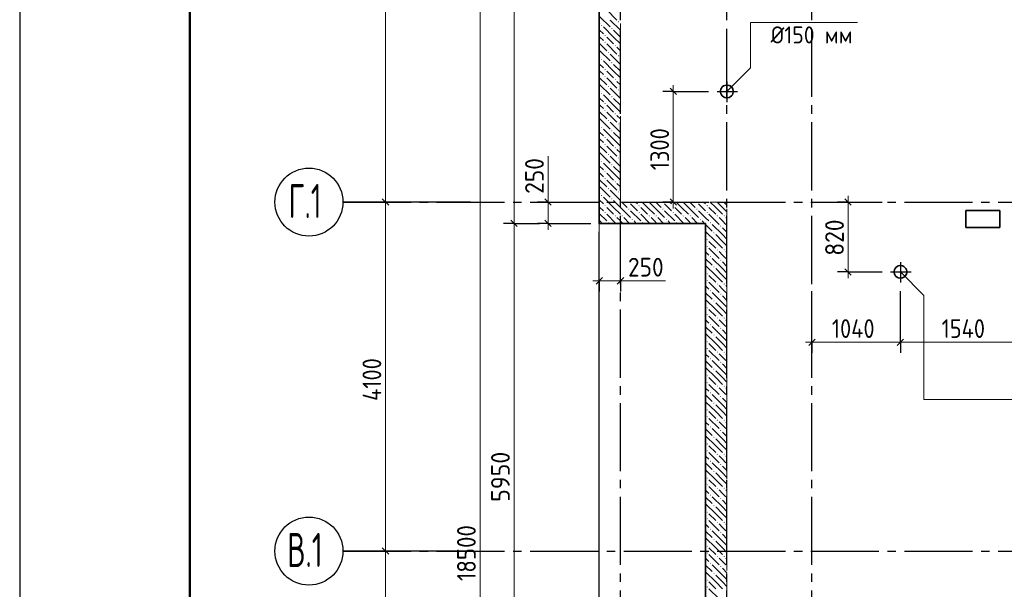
# Model space of a CAD drawing. Header units: millimetres. Extents: x 0 to 59400, y 0 to 42000.
# Tile 3 of 31: x 0 to 11574, y 28333 to 35025. Entities that reach past the tile are written whole.
import ezdxf

# ---------------------------------------------------------------- set-up
doc = ezdxf.new("R2010")
doc.units = ezdxf.units.MM
doc.linetypes.add('______2', pattern=[270, 200, -70])
doc.linetypes.add('______5', pattern=[1100, 800, -100, 100, -100])
for name, color, linetype, lineweight in [('Standard', 7, 'Continuous', 25), ('ЖБ Перекрытие верхний уровень', 7, 'Continuous', 18), ('Общий01', 7, 'Continuous', 13), ('Примечания', 7, 'Continuous', 13), ('Размерная линия_ общее', 7, 'Continuous', 13)]:
    doc.layers.add(name, color=color, linetype=linetype, lineweight=lineweight)
doc.layers.add('ЖБ Стена верхний уровень', color=7, linetype='______2', lineweight=13, true_color=0x656565)
doc.layers.add('Оси', color=7, linetype='______5', lineweight=13, true_color=0x656565)
doc.styles.add('ISOCPEUR', font='txt')

msp = doc.modelspace()

# ---------------------------------------------------------------- hatches: boundary and pattern name
at = {"layer": 'ЖБ Стена верхний уровень', "linetype": 'Continuous', "lineweight": 18, "transparency": 33554687}
for points in [[(6834, 34960), (6841, 34966), (6847, 34960), (6841, 34953)], [(7034, 35000), (7041, 35006), (7047, 35000), (7041, 34993)], [(6874, 34840), (6881, 34846), (6887, 34840), (6881, 34833)], [(6954, 34920), (6961, 34926), (6967, 34920), (6961, 34913)], [(6874, 34760), (6881, 34766), (6887, 34760), (6881, 34753)], [(6994, 34720), (7001, 34726), (7007, 34720), (7001, 34713)], [(6914, 34640), (6921, 34646), (6927, 34640), (6921, 34633)], [(7034, 34600), (7041, 34606), (7047, 34600), (7041, 34593)], [(6834, 34560), (6841, 34566), (6847, 34560), (6841, 34553)], [(6954, 34520), (6961, 34526), (6967, 34520), (6961, 34513)], [(6874, 34440), (6881, 34446), (6887, 34440), (6881, 34433)], [(6874, 34360), (6881, 34366), (6887, 34360), (6881, 34353)], [(6994, 34320), (7001, 34326), (7007, 34320), (7001, 34313)], [(6834, 34160), (6841, 34166), (6847, 34160), (6841, 34153)], [(6914, 34240), (6921, 34246), (6927, 34240), (6921, 34233)], [(7034, 34200), (7041, 34206), (7047, 34200), (7041, 34193)], [(6874, 34040), (6881, 34046), (6887, 34040), (6881, 34033)], [(6954, 34120), (6961, 34126), (6967, 34120), (6961, 34113)], [(6874, 33960), (6881, 33966), (6887, 33960), (6881, 33953)], [(6994, 33920), (7001, 33926), (7007, 33920), (7001, 33913)], [(6914, 33840), (6921, 33846), (6927, 33840), (6921, 33833)], [(7034, 33800), (7041, 33806), (7047, 33800), (7041, 33793)], [(6834, 33760), (6841, 33766), (6847, 33760), (6841, 33753)], [(6954, 33720), (6961, 33726), (6967, 33720), (6961, 33713)], [(6874, 33640), (6881, 33646), (6887, 33640), (6881, 33633)], [(6874, 33560), (6881, 33566), (6887, 33560), (6881, 33553)], [(6994, 33520), (7001, 33526), (7007, 33520), (7001, 33513)], [(6834, 33360), (6841, 33366), (6847, 33360), (6841, 33353)], [(6914, 33440), (6921, 33446), (6927, 33440), (6921, 33433)], [(7034, 33400), (7041, 33406), (7047, 33400), (7041, 33393)], [(6874, 33240), (6881, 33246), (6887, 33240), (6881, 33233)], [(6954, 33320), (6961, 33326), (6967, 33320), (6961, 33313)], [(6874, 33160), (6881, 33166), (6887, 33160), (6881, 33153)], [(6994, 33120), (7001, 33126), (7007, 33120), (7001, 33113)], [(6914, 33040), (6921, 33046), (6927, 33040), (6921, 33033)], [(7034, 33000), (7041, 33006), (7047, 33000), (7041, 32993)], [(6834, 32960), (6841, 32966), (6847, 32960), (6841, 32953)], [(6954, 32920), (6961, 32926), (6967, 32920), (6961, 32913)], [(7154, 32880), (7157, 32882), (7165, 32882), (7167, 32880), (7161, 32873)], [(7554, 32880), (7557, 32882), (7565, 32882), (7567, 32880), (7561, 32873)], [(7954, 32880), (7957, 32882), (7965, 32882), (7967, 32880), (7961, 32873)], [(6874, 32840), (6881, 32846), (6887, 32840), (6881, 32833)], [(6874, 32760), (6881, 32766), (6887, 32760), (6881, 32753)], [(7154, 32800), (7161, 32806), (7167, 32800), (7161, 32793)], [(7274, 32840), (7281, 32846), (7287, 32840), (7281, 32833)], [(7274, 32760), (7281, 32766), (7287, 32760), (7281, 32753)], [(7554, 32800), (7561, 32806), (7567, 32800), (7561, 32793)], [(7674, 32840), (7681, 32846), (7687, 32840), (7681, 32833)], [(7674, 32760), (7681, 32766), (7687, 32760), (7681, 32753)], [(7954, 32800), (7961, 32806), (7967, 32800), (7961, 32793)], [(8074, 32840), (8081, 32846), (8087, 32840), (8081, 32833)], [(8074, 32760), (8081, 32766), (8087, 32760), (8081, 32753)], [(6914, 32640), (6921, 32646), (6927, 32640), (6921, 32633)], [(6994, 32720), (7001, 32726), (7007, 32720), (7001, 32713)], [(7074, 32720), (7081, 32726), (7087, 32720), (7081, 32713)], [(7194, 32680), (7201, 32686), (7207, 32680), (7201, 32673)], [(7314, 32640), (7321, 32646), (7327, 32640), (7321, 32633)], [(7394, 32720), (7401, 32726), (7407, 32720), (7401, 32713)], [(7474, 32720), (7481, 32726), (7487, 32720), (7481, 32713)], [(7594, 32680), (7601, 32686), (7607, 32680), (7601, 32673)], [(7714, 32640), (7721, 32646), (7727, 32640), (7721, 32633)], [(7794, 32720), (7801, 32726), (7807, 32720), (7801, 32713)], [(7874, 32720), (7881, 32726), (7887, 32720), (7881, 32713)], [(7994, 32680), (8001, 32686), (8007, 32680), (8001, 32673)], [(8114, 32640), (8121, 32646), (8127, 32640), (8121, 32633)], [(8194, 32720), (8201, 32726), (8207, 32720), (8201, 32713)], [(8274, 32720), (8281, 32726), (8287, 32720), (8281, 32713)], [(8154, 32520), (8161, 32526), (8167, 32520), (8161, 32513)], [(8234, 32600), (8241, 32606), (8247, 32600), (8241, 32593)], [(8074, 32440), (8081, 32446), (8087, 32440), (8081, 32433)], [(8074, 32360), (8081, 32366), (8087, 32360), (8081, 32353)], [(8194, 32320), (8201, 32326), (8207, 32320), (8201, 32313)], [(8274, 32320), (8281, 32326), (8287, 32320), (8281, 32313)], [(8114, 32240), (8121, 32246), (8127, 32240), (8121, 32233)], [(8234, 32200), (8241, 32206), (8247, 32200), (8241, 32193)], [(8154, 32120), (8161, 32126), (8167, 32120), (8161, 32113)], [(8074, 32040), (8081, 32046), (8087, 32040), (8081, 32033)], [(8074, 31960), (8081, 31966), (8087, 31960), (8081, 31953)], [(8114, 31840), (8121, 31846), (8127, 31840), (8121, 31833)], [(8194, 31920), (8201, 31926), (8207, 31920), (8201, 31913)], [(8274, 31920), (8281, 31926), (8287, 31920), (8281, 31913)], [(8154, 31720), (8161, 31726), (8167, 31720), (8161, 31713)], [(8234, 31800), (8241, 31806), (8247, 31800), (8241, 31793)], [(8074, 31640), (8081, 31646), (8087, 31640), (8081, 31633)], [(8074, 31560), (8081, 31566), (8087, 31560), (8081, 31553)], [(8194, 31520), (8201, 31526), (8207, 31520), (8201, 31513)], [(8274, 31520), (8281, 31526), (8287, 31520), (8281, 31513)], [(8114, 31440), (8121, 31446), (8127, 31440), (8121, 31433)], [(8234, 31400), (8241, 31406), (8247, 31400), (8241, 31393)], [(8154, 31320), (8161, 31326), (8167, 31320), (8161, 31313)], [(8074, 31240), (8081, 31246), (8087, 31240), (8081, 31233)], [(8074, 31160), (8081, 31166), (8087, 31160), (8081, 31153)], [(8114, 31040), (8121, 31046), (8127, 31040), (8121, 31033)], [(8194, 31120), (8201, 31126), (8207, 31120), (8201, 31113)], [(8274, 31120), (8281, 31126), (8287, 31120), (8281, 31113)], [(8154, 30920), (8161, 30926), (8167, 30920), (8161, 30913)], [(8234, 31000), (8241, 31006), (8247, 31000), (8241, 30993)], [(8074, 30840), (8081, 30846), (8087, 30840), (8081, 30833)], [(8074, 30760), (8081, 30766), (8087, 30760), (8081, 30753)], [(8194, 30720), (8201, 30726), (8207, 30720), (8201, 30713)], [(8274, 30720), (8281, 30726), (8287, 30720), (8281, 30713)], [(8114, 30640), (8121, 30646), (8127, 30640), (8121, 30633)], [(8234, 30600), (8241, 30606), (8247, 30600), (8241, 30593)], [(8074, 30440), (8081, 30446), (8087, 30440), (8081, 30433)], [(8154, 30520), (8161, 30526), (8167, 30520), (8161, 30513)], [(8074, 30360), (8081, 30366), (8087, 30360), (8081, 30353)], [(8194, 30320), (8201, 30326), (8207, 30320), (8201, 30313)], [(8274, 30320), (8281, 30326), (8287, 30320), (8281, 30313)], [(8114, 30240), (8121, 30246), (8127, 30240), (8121, 30233)], [(8154, 30120), (8161, 30126), (8167, 30120), (8161, 30113)], [(8234, 30200), (8241, 30206), (8247, 30200), (8241, 30193)], [(8074, 30040), (8081, 30046), (8087, 30040), (8081, 30033)], [(8074, 29960), (8081, 29966), (8087, 29960), (8081, 29953)], [(8194, 29920), (8201, 29926), (8207, 29920), (8201, 29913)], [(8274, 29920), (8281, 29926), (8287, 29920), (8281, 29913)], [(8114, 29840), (8121, 29846), (8127, 29840), (8121, 29833)], [(8234, 29800), (8241, 29806), (8247, 29800), (8241, 29793)], [(8074, 29640), (8081, 29646), (8087, 29640), (8081, 29633)], [(8154, 29720), (8161, 29726), (8167, 29720), (8161, 29713)], [(8074, 29560), (8081, 29566), (8087, 29560), (8081, 29553)], [(8194, 29520), (8201, 29526), (8207, 29520), (8201, 29513)], [(8274, 29520), (8281, 29526), (8287, 29520), (8281, 29513)], [(8114, 29440), (8121, 29446), (8127, 29440), (8121, 29433)], [(8234, 29400), (8241, 29406), (8247, 29400), (8241, 29393)], [(8154, 29320), (8161, 29326), (8167, 29320), (8161, 29313)], [(8074, 29240), (8081, 29246), (8087, 29240), (8081, 29233)], [(8074, 29160), (8081, 29166), (8087, 29160), (8081, 29153)], [(8194, 29120), (8201, 29126), (8207, 29120), (8201, 29113)], [(8274, 29120), (8281, 29126), (8287, 29120), (8281, 29113)], [(8114, 29040), (8121, 29046), (8127, 29040), (8121, 29033)], [(8234, 29000), (8241, 29006), (8247, 29000), (8241, 28993)], [(8074, 28840), (8081, 28846), (8087, 28840), (8081, 28833)], [(8154, 28920), (8161, 28926), (8167, 28920), (8161, 28913)], [(8074, 28760), (8081, 28766), (8087, 28760), (8081, 28753)], [(8194, 28720), (8201, 28726), (8207, 28720), (8201, 28713)], [(8274, 28720), (8281, 28726), (8287, 28720), (8281, 28713)], [(8114, 28640), (8121, 28646), (8127, 28640), (8121, 28633)], [(8234, 28600), (8241, 28606), (8247, 28600), (8241, 28593)], [(8154, 28520), (8161, 28526), (8167, 28520), (8161, 28513)], [(8074, 28440), (8081, 28446), (8087, 28440), (8081, 28433)], [(8074, 28360), (8081, 28366), (8087, 28360), (8081, 28353)]]:
    msp.add_hatch(color=7, dxfattribs=at).paths.add_polyline_path(points, flags=16)

# ---------------------------------------------------------------- linework, layer by layer
at = {"layer": 'Standard', "color": 7, "linetype": 'Continuous', "lineweight": 25, "transparency": 33554687}
msp.add_line((2000, 41500), (2000, 1058), dxfattribs=at)
msp.add_lwpolyline([(0, 0), (59400, 0), (59400, 42000), (0, 42000), (0, 0)], close=True, dxfattribs=at)
at = {"layer": 'Standard', "color": 7, "linetype": 'Continuous', "lineweight": 13, "transparency": 33554687}
for points in [[(59400, 42000), (0, 42000), (0, 19532), (59400, 19532), (59400, 42000)], [(6813, 19282), (55406, 19282), (55406, 38032), (6813, 38032), (6813, 19282)], [(6813, 19532), (55406, 19532), (55406, 38032), (6813, 38032), (6813, 19532)]]:
    msp.add_lwpolyline(points, dxfattribs=at)
at = {"layer": 'Standard', "color": 7, "linetype": 'Continuous', "lineweight": 50, "transparency": 33554687}
msp.add_lwpolyline([(2000, 41500), (58900, 41500), (58900, 500), (2000, 500), (2000, 41500)], close=True, dxfattribs=at)
at = {"layer": 'Standard', "color": 7, "linetype": 'Continuous', "lineweight": 18, "transparency": 33554687}
msp.add_lwpolyline([(58900, 41500), (2000, 41500), (2000, 6000), (58900, 6000), (58900, 41500)], dxfattribs=at)
at = {"layer": 'ЖБ Перекрытие верхний уровень', "color": 7, "linetype": 'Continuous', "lineweight": 35, "transparency": 33554687}
for p, q in [((6813, 38032), (6813, 32632)), ((8242, 34207), (8238, 34190)), ((8238, 34190), (8238, 34174)), ((8238, 34174), (8242, 34157)), ((8249, 34222), (8242, 34207)), ((8242, 34157), (8249, 34142)), ((8259, 34235), (8249, 34222)), ((8273, 34246), (8259, 34235)), ((8288, 34253), (8273, 34246)), ((8304, 34257), (8288, 34253)), ((8321, 34257), (8304, 34257)), ((8338, 34253), (8321, 34257)), ((8353, 34246), (8338, 34253)), ((8366, 34235), (8353, 34246)), ((8377, 34222), (8366, 34235)), ((8384, 34207), (8377, 34222)), ((8377, 34142), (8384, 34157)), ((8388, 34190), (8384, 34207)), ((8384, 34157), (8388, 34174)), ((8388, 34174), (8388, 34190)), ((8249, 34142), (8259, 34129)), ((8259, 34129), (8273, 34118)), ((8273, 34118), (8288, 34111)), ((8288, 34111), (8304, 34107)), ((8304, 34107), (8321, 34107)), ((8321, 34107), (8338, 34111)), ((8338, 34111), (8353, 34118)), ((8353, 34118), (8366, 34129)), ((8366, 34129), (8377, 34142)), ((11523, 32782), (11123, 32782)), ((11123, 32782), (11123, 32582)), ((11523, 32582), (11523, 32782)), ((6813, 32632), (8063, 32632)), ((8063, 32632), (8063, 26682)), ((11123, 32582), (11523, 32582)), ((10282, 32087), (10278, 32070)), ((10278, 32070), (10278, 32054)), ((10289, 32102), (10282, 32087)), ((10299, 32115), (10289, 32102)), ((10313, 32126), (10299, 32115)), ((10328, 32133), (10313, 32126)), ((10344, 32137), (10328, 32133)), ((10361, 32137), (10344, 32137)), ((10378, 32133), (10361, 32137)), ((10393, 32126), (10378, 32133)), ((10406, 32115), (10393, 32126)), ((10417, 32102), (10406, 32115)), ((10424, 32087), (10417, 32102)), ((10428, 32070), (10424, 32087)), ((10428, 32054), (10428, 32070)), ((10278, 32054), (10282, 32037)), ((10282, 32037), (10289, 32022)), ((10289, 32022), (10299, 32009)), ((10299, 32009), (10313, 31998)), ((10313, 31998), (10328, 31991)), ((10328, 31991), (10344, 31987)), ((10344, 31987), (10361, 31987)), ((10361, 31987), (10378, 31991)), ((10378, 31991), (10393, 31998)), ((10393, 31998), (10406, 32009)), ((10406, 32009), (10417, 32022)), ((10417, 32022), (10424, 32037)), ((10424, 32037), (10428, 32054))]:
    msp.add_line(p, q, dxfattribs=at)
at = {"layer": 'ЖБ Стена верхний уровень', "color": 251, "linetype": '______2', "lineweight": 13, "true_color": 0x656565, "transparency": 33554687}
for p, q in [((6813, 38032), (6813, 32632)), ((7063, 32882), (7063, 37782)), ((8063, 32882), (7063, 32882)), ((8313, 32882), (8063, 32882)), ((8313, 26932), (8313, 32882)), ((6813, 32632), (7063, 32632)), ((7063, 32632), (8063, 32632)), ((8063, 32632), (8063, 26682))]:
    msp.add_line(p, q, dxfattribs=at)
at = {"layer": 'ЖБ Стена верхний уровень', "color": 9, "linetype": 'Continuous', "lineweight": 18, "true_color": 0xc7c7c7, "transparency": 33554687}
for p, q in [((6901, 35140), (7021, 35020)), ((6813, 34987), (6821, 34980)), ((6821, 35060), (6941, 34940)), ((7061, 34900), (6941, 35020)), ((7061, 34980), (7063, 34977)), ((6813, 34907), (6861, 34860)), ((6981, 34820), (6861, 34940)), ((6981, 34900), (7061, 34820)), ((7061, 34900), (7063, 34897)), ((6821, 34820), (6813, 34827)), ((6813, 34747), (6901, 34660)), ((6861, 34780), (6821, 34820)), ((6901, 34820), (6981, 34740)), ((6901, 34740), (7021, 34620)), ((6981, 34820), (7061, 34740)), ((7061, 34820), (7063, 34817)), ((6821, 34660), (6941, 34540)), ((7061, 34500), (6941, 34620)), ((7061, 34660), (7021, 34700)), ((7063, 34657), (7061, 34660)), ((6813, 34587), (6821, 34580)), ((6813, 34507), (6861, 34460)), ((6981, 34420), (6861, 34540)), ((6981, 34500), (7061, 34420)), ((7061, 34580), (7063, 34577)), ((7061, 34500), (7063, 34497)), ((6821, 34420), (6813, 34427)), ((6861, 34380), (6821, 34420)), ((6901, 34420), (6981, 34340)), ((6981, 34420), (7061, 34340)), ((7061, 34420), (7063, 34417)), ((6813, 34347), (6901, 34260)), ((6821, 34260), (6941, 34140)), ((6901, 34340), (7021, 34220)), ((7061, 34260), (7021, 34300)), ((7063, 34257), (7061, 34260)), ((6813, 34187), (6821, 34180)), ((7061, 34100), (6941, 34220)), ((7061, 34180), (7063, 34177)), ((6813, 34107), (6861, 34060)), ((6821, 34020), (6813, 34027)), ((6981, 34020), (6861, 34140)), ((6981, 34100), (7061, 34020)), ((7061, 34100), (7063, 34097)), ((6813, 33947), (6901, 33860)), ((6861, 33980), (6821, 34020)), ((6901, 34020), (6981, 33940)), ((6901, 33940), (7021, 33820)), ((6981, 34020), (7061, 33940)), ((7061, 34020), (7063, 34017)), ((6821, 33860), (6941, 33740)), ((7061, 33700), (6941, 33820)), ((7061, 33860), (7021, 33900)), ((7063, 33857), (7061, 33860)), ((6813, 33787), (6821, 33780)), ((6813, 33707), (6861, 33660)), ((6981, 33620), (6861, 33740)), ((6981, 33700), (7061, 33620)), ((7061, 33780), (7063, 33777)), ((7061, 33700), (7063, 33697)), ((6821, 33620), (6813, 33627)), ((6861, 33580), (6821, 33620)), ((6901, 33620), (6981, 33540)), ((6981, 33620), (7061, 33540)), ((7061, 33620), (7063, 33617)), ((6813, 33547), (6901, 33460)), ((6821, 33460), (6941, 33340)), ((6901, 33540), (7021, 33420)), ((7061, 33460), (7021, 33500)), ((7063, 33457), (7061, 33460)), ((6813, 33387), (6821, 33380)), ((6981, 33220), (6861, 33340)), ((7061, 33300), (6941, 33420)), ((7061, 33380), (7063, 33377)), ((6813, 33307), (6861, 33260)), ((6821, 33220), (6813, 33227)), ((6861, 33180), (6821, 33220)), ((6901, 33220), (6981, 33140)), ((6981, 33300), (7061, 33220)), ((6981, 33220), (7061, 33140)), ((7061, 33300), (7063, 33297)), ((7061, 33220), (7063, 33217)), ((6813, 33147), (6901, 33060)), ((6901, 33140), (7021, 33020)), ((6813, 32987), (6821, 32980)), ((6821, 33060), (6941, 32940)), ((7061, 32900), (6941, 33020)), ((7061, 33060), (7021, 33100)), ((7063, 33057), (7061, 33060)), ((6813, 32907), (6861, 32860)), ((6981, 32820), (6861, 32940)), ((6981, 32900), (7061, 32820)), ((7061, 32980), (7063, 32977)), ((7061, 32900), (7063, 32897)), ((7078, 32882), (7141, 32820)), ((7238, 32882), (7261, 32860)), ((7381, 32820), (7318, 32882)), ((7398, 32882), (7461, 32820)), ((7478, 32882), (7541, 32820)), ((7638, 32882), (7661, 32860)), ((7781, 32820), (7718, 32882)), ((7798, 32882), (7861, 32820)), ((7878, 32882), (7941, 32820)), ((8038, 32882), (8061, 32860)), ((8181, 32820), (8118, 32882)), ((8198, 32882), (8261, 32820)), ((8278, 32882), (8313, 32847)), ((6821, 32820), (6813, 32827)), ((6861, 32780), (6821, 32820)), ((6901, 32820), (6981, 32740)), ((6981, 32820), (7061, 32740)), ((7061, 32820), (7063, 32817)), ((7063, 32817), (7181, 32700)), ((7221, 32820), (7181, 32860)), ((7181, 32780), (7301, 32660)), ((7261, 32780), (7221, 32820)), ((7301, 32820), (7381, 32740)), ((7381, 32820), (7461, 32740)), ((7461, 32820), (7581, 32700)), ((7621, 32820), (7581, 32860)), ((7581, 32780), (7701, 32660)), ((7661, 32780), (7621, 32820)), ((7701, 32820), (7781, 32740)), ((7781, 32820), (7861, 32740)), ((7861, 32820), (7981, 32700)), ((8021, 32820), (7981, 32860)), ((7981, 32780), (8063, 32697)), ((8061, 32780), (8021, 32820)), ((8101, 32820), (8181, 32740)), ((8181, 32820), (8261, 32740)), ((8261, 32820), (8313, 32767)), ((6813, 32747), (6901, 32660)), ((6821, 32660), (6848, 32632)), ((6901, 32740), (7008, 32632)), ((7061, 32660), (7021, 32700)), ((7063, 32657), (7061, 32660)), ((7088, 32632), (7063, 32657)), ((7101, 32700), (7168, 32632)), ((7221, 32660), (7248, 32632)), ((7301, 32740), (7408, 32632)), ((7461, 32660), (7421, 32700)), ((7488, 32632), (7461, 32660)), ((7501, 32700), (7568, 32632)), ((7621, 32660), (7648, 32632)), ((7701, 32740), (7808, 32632)), ((7861, 32660), (7821, 32700)), ((7888, 32632), (7861, 32660)), ((7901, 32700), (7968, 32632)), ((8021, 32660), (8048, 32632)), ((8063, 32697), (8101, 32660)), ((8101, 32740), (8221, 32620)), ((8261, 32660), (8221, 32700)), ((8301, 32620), (8261, 32660)), ((8301, 32700), (8313, 32687)), ((8063, 32617), (8141, 32540)), ((8181, 32420), (8063, 32537)), ((8261, 32500), (8141, 32620)), ((8261, 32580), (8313, 32527)), ((8101, 32420), (8181, 32340)), ((8181, 32500), (8261, 32420)), ((8181, 32420), (8261, 32340)), ((8261, 32500), (8313, 32447)), ((8261, 32420), (8313, 32367)), ((8063, 32297), (8101, 32260)), ((8101, 32340), (8221, 32220)), ((8261, 32260), (8221, 32300)), ((8301, 32300), (8313, 32287)), ((8063, 32217), (8141, 32140)), ((8261, 32100), (8141, 32220)), ((8301, 32220), (8261, 32260)), ((8261, 32180), (8313, 32127)), ((8181, 32020), (8063, 32137)), ((8181, 32100), (8261, 32020)), ((8261, 32100), (8313, 32047)), ((8101, 32020), (8181, 31940)), ((8181, 32020), (8261, 31940)), ((8261, 32020), (8313, 31967)), ((8063, 31897), (8101, 31860)), ((8101, 31940), (8221, 31820)), ((8261, 31860), (8221, 31900)), ((8301, 31820), (8261, 31860)), ((8301, 31900), (8313, 31887)), ((8063, 31817), (8141, 31740)), ((8181, 31620), (8063, 31737)), ((8261, 31700), (8141, 31820)), ((8261, 31780), (8313, 31727)), ((8101, 31620), (8181, 31540)), ((8181, 31700), (8261, 31620)), ((8181, 31620), (8261, 31540)), ((8261, 31700), (8313, 31647)), ((8261, 31620), (8313, 31567)), ((8063, 31497), (8101, 31460)), ((8101, 31540), (8221, 31420)), ((8261, 31460), (8221, 31500)), ((8301, 31500), (8313, 31487)), ((8063, 31417), (8141, 31340)), ((8261, 31300), (8141, 31420)), ((8301, 31420), (8261, 31460)), ((8261, 31380), (8313, 31327)), ((8181, 31220), (8063, 31337)), ((8181, 31300), (8261, 31220)), ((8261, 31300), (8313, 31247)), ((8101, 31220), (8181, 31140)), ((8101, 31140), (8221, 31020)), ((8181, 31220), (8261, 31140)), ((8261, 31220), (8313, 31167)), ((8063, 31097), (8101, 31060)), ((8261, 30900), (8141, 31020)), ((8261, 31060), (8221, 31100)), ((8301, 31020), (8261, 31060)), ((8301, 31100), (8313, 31087)), ((8063, 31017), (8141, 30940)), ((8181, 30820), (8063, 30937)), ((8261, 30980), (8313, 30927)), ((8101, 30820), (8181, 30740)), ((8181, 30900), (8261, 30820)), ((8181, 30820), (8261, 30740)), ((8261, 30900), (8313, 30847)), ((8261, 30820), (8313, 30767)), ((8063, 30697), (8101, 30660)), ((8101, 30740), (8221, 30620)), ((8261, 30660), (8221, 30700)), ((8301, 30700), (8313, 30687)), ((8063, 30617), (8141, 30540)), ((8261, 30500), (8141, 30620)), ((8301, 30620), (8261, 30660)), ((8261, 30580), (8313, 30527)), ((8181, 30420), (8063, 30537)), ((8181, 30500), (8261, 30420)), ((8261, 30500), (8313, 30447)), ((8101, 30420), (8181, 30340)), ((8101, 30340), (8221, 30220)), ((8181, 30420), (8261, 30340)), ((8261, 30420), (8313, 30367)), ((8063, 30297), (8101, 30260)), ((8063, 30217), (8141, 30140)), ((8261, 30100), (8141, 30220)), ((8261, 30260), (8221, 30300)), ((8301, 30220), (8261, 30260)), ((8301, 30300), (8313, 30287)), ((8181, 30020), (8063, 30137)), ((8181, 30100), (8261, 30020)), ((8261, 30180), (8313, 30127)), ((8261, 30100), (8313, 30047)), ((8101, 30020), (8181, 29940)), ((8181, 30020), (8261, 29940)), ((8261, 30020), (8313, 29967)), ((8063, 29897), (8101, 29860)), ((8101, 29940), (8221, 29820)), ((8261, 29860), (8221, 29900)), ((8301, 29900), (8313, 29887)), ((8063, 29817), (8141, 29740)), ((8261, 29700), (8141, 29820)), ((8301, 29820), (8261, 29860)), ((8261, 29780), (8313, 29727)), ((8181, 29620), (8063, 29737)), ((8181, 29700), (8261, 29620)), ((8261, 29700), (8313, 29647)), ((8101, 29620), (8181, 29540)), ((8101, 29540), (8221, 29420)), ((8181, 29620), (8261, 29540)), ((8261, 29620), (8313, 29567)), ((8063, 29497), (8101, 29460)), ((8063, 29417), (8141, 29340)), ((8261, 29300), (8141, 29420)), ((8261, 29460), (8221, 29500)), ((8301, 29420), (8261, 29460)), ((8301, 29500), (8313, 29487)), ((8181, 29220), (8063, 29337)), ((8181, 29300), (8261, 29220)), ((8261, 29380), (8313, 29327)), ((8261, 29300), (8313, 29247)), ((8101, 29220), (8181, 29140)), ((8181, 29220), (8261, 29140)), ((8261, 29220), (8313, 29167)), ((8063, 29097), (8101, 29060)), ((8101, 29140), (8221, 29020)), ((8261, 29060), (8221, 29100)), ((8301, 29020), (8261, 29060)), ((8301, 29100), (8313, 29087)), ((8063, 29017), (8141, 28940)), ((8181, 28820), (8063, 28937)), ((8261, 28900), (8141, 29020)), ((8261, 28980), (8313, 28927)), ((8101, 28820), (8181, 28740)), ((8181, 28900), (8261, 28820)), ((8181, 28820), (8261, 28740)), ((8261, 28900), (8313, 28847)), ((8261, 28820), (8313, 28767)), ((8101, 28740), (8221, 28620)), ((8063, 28697), (8101, 28660)), ((8063, 28617), (8141, 28540)), ((8261, 28500), (8141, 28620)), ((8261, 28660), (8221, 28700)), ((8301, 28620), (8261, 28660)), ((8301, 28700), (8313, 28687)), ((8181, 28420), (8063, 28537)), ((8181, 28500), (8261, 28420)), ((8261, 28580), (8313, 28527)), ((8261, 28500), (8313, 28447)), ((8101, 28420), (8181, 28340)), ((8181, 28420), (8261, 28340)), ((8261, 28420), (8313, 28367)), ((8101, 28340), (8221, 28220))]:
    msp.add_line(p, q, dxfattribs=at)
at = {"layer": 'Общий01', "color": 7, "linetype": 'Continuous', "lineweight": 13, "transparency": 33554687}
for points in [[(9848, 34992), (8589, 34992), (8589, 34458), (8313, 34182)], [(12169, 30562), (10629, 30562), (10629, 31786), (10353, 32062)]]:
    msp.add_lwpolyline(points, dxfattribs=at)
at = {"layer": 'Оси', "color": 8, "linetype": '______5', "lineweight": -3, "transparency": 33554687}
for p, q in [((7063, 16519), (7063, 38805)), ((8313, 16519), (8313, 38805)), ((9313, 16519), (9313, 38805)), ((8313, 34297), (8313, 34057)), ((8198, 34182), (8438, 34182)), ((3800, 32882), (27445, 32882)), ((10353, 32177), (10353, 31937)), ((10238, 32062), (10478, 32062)), ((3800, 28782), (38610, 28782))]:
    msp.add_line(p, q, dxfattribs=at)
at = {"layer": 'Оси', "color": 7, "linetype": 'Continuous', "lineweight": 25, "transparency": 33554687}
for p, q in [((5300, 32882), (3800, 32882)), ((5300, 28782), (3800, 28782))]:
    msp.add_line(p, q, dxfattribs=at)
for centre in [(3400, 32882), (3400, 28782)]:
    msp.add_circle(centre, 400, dxfattribs=at)
at = {"layer": 'Примечания', "color": 7, "linetype": 'Continuous', "lineweight": 13, "transparency": 33554687}
for p, q in [((6211, 33422), (6211, 32882)), ((7063, 31957), (7593, 31957))]:
    msp.add_line(p, q, dxfattribs=at)
at = {"layer": 'Размерная линия_ общее', "color": 7, "linetype": 'Continuous', "lineweight": 13, "transparency": 33554687}
for p, q in [((4300, 32882), (4300, 37782)), ((7683, 34182), (7683, 34257)), ((4300, 28782), (4300, 32882)), ((6211, 32882), (6211, 32957)), ((7683, 32882), (7683, 32807)), ((9738, 32882), (9738, 32957)), ((5811, 32632), (5811, 26682)), ((6211, 32632), (6211, 32557)), ((9738, 32062), (9738, 31987)), ((6813, 31957), (6738, 31957)), ((6813, 31957), (7063, 31957)), ((7063, 31957), (7138, 31957)), ((9313, 31236), (9238, 31236)), ((10353, 31236), (9313, 31236)), ((11893, 31236), (10353, 31236)), ((4300, 26932), (4300, 28782))]:
    msp.add_line(p, q, dxfattribs=at)
at = {"layer": 'Размерная линия_ общее', "color": 253, "linetype": 'Continuous', "lineweight": -3, "true_color": 0xa0a0a0, "transparency": 33554687}
for p, q in [((7683, 34182), (7558, 34182)), ((7683, 34182), (7808, 34182)), ((7683, 34182), (8098, 34182)), ((4300, 32882), (4175, 32882)), ((4300, 32882), (4425, 32882)), ((6211, 32882), (6086, 32882)), ((6211, 32882), (6336, 32882)), ((6211, 32882), (6713, 32882)), ((7683, 32882), (7558, 32882)), ((7683, 32882), (7808, 32882)), ((7683, 32882), (8098, 32882)), ((9738, 32882), (9613, 32882)), ((9738, 32882), (9863, 32882)), ((9738, 32882), (10138, 32882)), ((5811, 32632), (5686, 32632)), ((5811, 32632), (5936, 32632)), ((5811, 32632), (6111, 32632)), ((6211, 32632), (6086, 32632)), ((6211, 32632), (6336, 32632)), ((6211, 32632), (6713, 32632)), ((6813, 31957), (6813, 32532)), ((6813, 18426), (6813, 32532)), ((7063, 31957), (7063, 32532)), ((6813, 31957), (6813, 32082)), ((7063, 31957), (7063, 32082)), ((9738, 32062), (9613, 32062)), ((9738, 32062), (9863, 32062)), ((9738, 32062), (10138, 32062)), ((6813, 31957), (6813, 31832)), ((7063, 31957), (7063, 31832)), ((9313, 31236), (9313, 31837)), ((9313, 31236), (9313, 31361)), ((10353, 31236), (10353, 31361)), ((9313, 31236), (9313, 31111)), ((10353, 31236), (10353, 31111)), ((4300, 28782), (4175, 28782)), ((4300, 28782), (4425, 28782))]:
    msp.add_line(p, q, dxfattribs=at)
at = {"layer": 'Размерная линия_ общее', "color": 7, "linetype": 'Continuous', "lineweight": 25, "transparency": 33554687}
for p, q in [((7645, 34220), (7720, 34145)), ((4338, 32845), (4262, 32920)), ((6248, 32845), (6173, 32920)), ((7645, 32920), (7720, 32845)), ((9775, 32845), (9700, 32920)), ((5773, 32670), (5848, 32594)), ((6248, 32594), (6173, 32670)), ((9775, 32024), (9700, 32099)), ((6775, 31919), (6850, 31994)), ((7025, 31919), (7100, 31994)), ((9350, 31273), (9275, 31198)), ((10390, 31273), (10315, 31198)), ((4338, 28745), (4262, 28820))]:
    msp.add_line(p, q, dxfattribs=at)
at = {"layer": 'Размерная линия_ общее', "color": 7, "linetype": 'Continuous', "lineweight": 13, "transparency": 33554687}
for points in [[(5411, 38032), (5411, 28330), (5411, 28330), (5411, 19532)], [(5811, 38032), (5811, 34919), (5811, 34919), (5811, 32632)], [(7683, 34182), (7683, 33153), (7683, 33153), (7683, 32882)], [(6211, 32632), (6211, 32876), (6211, 32876), (6211, 32882)], [(9738, 32062), (9738, 32149), (9738, 32149), (9738, 32882)]]:
    msp.add_lwpolyline(points, dxfattribs=at)
at = {"layer": 'Размерная линия_ общее', "color": 253, "linetype": 'Continuous', "lineweight": -3, "true_color": 0xa0a0a0, "transparency": 33554687}
for points in [[(4300, 32882), (4283, 32882), (4283, 32882), (4000, 32882)], [(10353, 31236), (10353, 31253), (10353, 31253), (10353, 31837)], [(4300, 28782), (4283, 28782), (4283, 28782), (4283, 28782), (4283, 28782), (4000, 28782)]]:
    msp.add_lwpolyline(points, dxfattribs=at)

# ---------------------------------------------------------------- texts
at = {"layer": 'Общий01', "color": 7, "linetype": 'Continuous', "lineweight": 25, "transparency": 33554687, "insert": (8827, 34746), "char_height": 200, "width": 1112.36, "attachment_point": 7, "style": 'ISOCPEUR'}
msp.add_mtext('\\W0.93;Ø150 мм', dxfattribs=at)
at = {"layer": 'Оси', "color": 7, "linetype": 'Continuous', "lineweight": 35, "transparency": 33554687, "char_height": 400, "attachment_point": 7, "style": 'ISOCPEUR'}
for s, insert, width in [('\\W0.63;Г.1', (3160, 32695), 605.94), ('\\W0.64;В.1', (3144, 28595), 639.7)]:
    msp.add_mtext(s, dxfattribs=dict(at, insert=insert, width=width))
at = {"layer": 'Размерная линия_ общее', "color": 7, "linetype": 'Continuous', "lineweight": 25, "transparency": 33554687, "char_height": 220, "attachment_point": 7, "rotation": 90, "style": 'ISOCPEUR'}
for s, insert, width in [('\\W0.87;1300', (7633, 33257), 666.91), ('\\W0.91;250', (6161, 32979), 562), ('\\W0.91;820', (9688, 32252), 561.99), ('\\W0.87;4100', (4250, 30546), 689.42), ('\\W0.93;5950', (5761, 29360), 718.09), ('\\W0.89;18500', (5361, 28430), 823.55)]:
    msp.add_mtext(s, dxfattribs=dict(at, insert=insert, width=width))
at = {"layer": 'Размерная линия_ общее', "color": 7, "linetype": 'Continuous', "lineweight": 25, "transparency": 33554687, "char_height": 220, "attachment_point": 7, "style": 'ISOCPEUR'}
for s, insert, width in [('\\W0.91;250', (7150, 32007), 561.98), ('\\W0.87;1040', (9547, 31286), 689.42), ('\\W0.87;1540', (10837, 31286), 689.42)]:
    msp.add_mtext(s, dxfattribs=dict(at, insert=insert, width=width))

doc.saveas('drawing.dxf')
